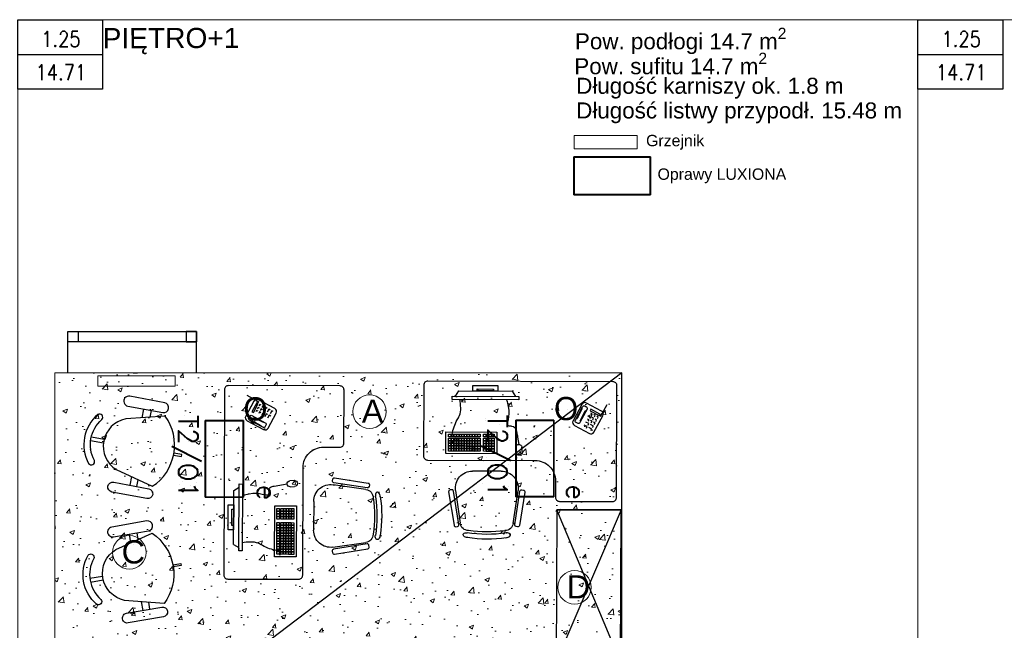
# Model space of a CAD drawing. Header units: millimetres. Extents: x 69081 to 158617, y -37521 to -9534.
# Tile 12 of 256: x 74346 to 75111, y -15998 to -15525. Entities that reach past the tile are written whole.
import ezdxf
from ezdxf.enums import TextEntityAlignment as Align

# ---------------------------------------------------------------- set-up
doc = ezdxf.new("R2010")
doc.units = ezdxf.units.MM
for name, color, linetype in [('0_GRZEJNIK_PR', 210, 'Continuous'), ('0_GRZEJNIKI', 210, 'Continuous'), ('A-ARM', 8, 'Continuous'), ('A-MEB', 8, 'Continuous'), ('A-SCI', 7, 'Continuous'), ('ADMINISTRACJA RYSUNKI', 7, 'Continuous'), ('BA_MEBLE', 8, 'Continuous'), ('BA_okn', 7, 'Continuous'), ('E_Legenda', 3, 'Continuous'), ('E_OPRAWY_LUXIONA', 3, 'Continuous'), ('E_Oświetlenie - Numer obwodu', 1, 'Continuous'), ('E_Oświetlenie - Opis', 4, 'Continuous'), ('F-BIL', 1, 'Continuous'), ('F-BIL-OP', 3, 'Continuous'), ('F-BIL-TA', 1, 'Continuous'), ('JS_SUFIT PODWIESZONY', 40, 'Continuous')]:
    doc.layers.add(name, color=color, linetype=linetype)
for name, color, linetype, lineweight in [('AIKA NUMERACJA ŚCIAN', 30, 'Continuous', 5), ('AIKA PODŁOGI OPIS', 50, 'Continuous', 20), ('NUMERACJA MIESZKAŃ', 12, 'Continuous', 0)]:
    doc.layers.add(name, color=color, linetype=linetype, lineweight=lineweight)
doc.styles.add('Annotative', font='arial.ttf')
doc.styles.add('ARIAL 1.0', font='arial.ttf')
doc.styles.add('SIMPLEX', font='simplex', dxfattribs={"width": 0.85})
doc.styles.get("Standard").update_dxf_attribs({"font": 'arial.ttf'})
doc.styles.add('TableTextStyle', font='txt')

# ---------------------------------------------------------------- blocks, each defined once
blk = doc.blocks.new('biurko małe')
at = {"layer": 'BA_MEBLE'}
for p, q in [((30481.42, -30567.94), (30481.43, -30568)), ((30511.01, -30571.62), (30511.42, -30571.63)), ((30471.83, -30604.59), (30475.39, -30579.11)), ((30516.61, -30578.99), (30520.32, -30604.45)), ((30507.3, -30619.55), (30484.94, -30619.62)), ((30503.93, -30632.98), (30464.24, -30633.1)), ((30464.24, -30633.1), (30464.29, -30649.99)), ((30466.26, -30634.97), (30466.27, -30637.02)), ((30468.31, -30634.97), (30466.26, -30634.97)), ((30470.36, -30634.96), (30468.31, -30634.97)), ((30468.31, -30637.02), (30468.31, -30634.97)), ((30468.31, -30634.97), (30468.31, -30637.02)), ((30470.36, -30634.96), (30470.36, -30637.01)), ((30472.4, -30634.96), (30470.36, -30634.96)), ((30470.36, -30637.01), (30470.36, -30634.96)), ((30474.45, -30634.95), (30472.4, -30634.96)), ((30472.4, -30634.96), (30472.41, -30637.01)), ((30472.41, -30637.01), (30472.4, -30634.96)), ((30474.45, -30634.95), (30474.46, -30637)), ((30476.5, -30634.95), (30474.45, -30634.95)), ((30474.46, -30637), (30474.45, -30634.95)), ((30478.55, -30634.94), (30476.5, -30634.95)), ((30476.51, -30636.99), (30476.5, -30634.95)), ((30476.5, -30634.95), (30476.51, -30636.99)), ((30480.6, -30634.93), (30478.55, -30634.94)), ((30478.55, -30634.94), (30478.56, -30636.99)), ((30478.56, -30636.99), (30478.55, -30634.94)), ((30480.6, -30636.98), (30480.6, -30634.93)), ((30480.6, -30634.93), (30480.6, -30636.98)), ((30482.65, -30634.93), (30480.6, -30634.93)), ((30484.69, -30634.92), (30482.65, -30634.93)), ((30482.65, -30634.93), (30482.65, -30636.98)), ((30482.65, -30636.98), (30482.65, -30634.93)), ((30484.69, -30634.92), (30484.7, -30636.97)), ((30486.74, -30634.92), (30484.69, -30634.92)), ((30484.7, -30636.97), (30484.69, -30634.92)), ((30488.79, -30634.91), (30486.74, -30634.92)), ((30486.74, -30634.92), (30486.75, -30636.96)), ((30486.75, -30636.96), (30486.74, -30634.92)), ((30490.84, -30634.9), (30488.79, -30634.91)), ((30488.8, -30636.96), (30488.79, -30634.91)), ((30488.79, -30634.91), (30488.8, -30636.96)), ((30490.85, -30636.95), (30490.84, -30634.9)), ((30495.57, -30634.89), (30493.52, -30634.9)), ((30493.52, -30634.9), (30493.52, -30636.94)), ((30497.61, -30634.88), (30495.57, -30634.89)), ((30495.57, -30634.89), (30495.57, -30636.94)), ((30495.57, -30636.94), (30495.57, -30634.89)), ((30497.61, -30634.88), (30497.62, -30636.93)), ((30499.66, -30634.88), (30497.61, -30634.88)), ((30497.62, -30636.93), (30497.61, -30634.88)), ((30501.71, -30634.87), (30499.66, -30634.88)), ((30499.67, -30636.93), (30499.66, -30634.88)), ((30499.66, -30634.88), (30499.67, -30636.93)), ((30501.72, -30636.92), (30501.71, -30634.87)), ((30503.98, -30649.87), (30503.93, -30632.98)), ((30518.69, -30637.78), (30518.91, -30634.41)), ((30523.55, -30634.72), (30523.32, -30638.09)), ((30466.27, -30637.02), (30468.31, -30637.02)), ((30468.31, -30637.02), (30466.27, -30637.02)), ((30466.27, -30637.02), (30466.27, -30639.07)), ((30468.32, -30639.07), (30466.27, -30639.07)), ((30466.27, -30639.07), (30466.28, -30641.12)), ((30466.27, -30639.07), (30468.32, -30639.07)), ((30466.28, -30641.12), (30468.33, -30641.11)), ((30468.33, -30641.11), (30466.28, -30641.12)), ((30466.28, -30641.12), (30466.28, -30643.17)), ((30466.28, -30643.17), (30468.33, -30643.16)), ((30468.33, -30643.16), (30466.28, -30643.17)), ((30466.28, -30643.17), (30466.29, -30645.22)), ((30468.31, -30637.02), (30470.36, -30637.01)), ((30470.36, -30637.01), (30468.31, -30637.02)), ((30468.31, -30637.02), (30468.32, -30639.07)), ((30468.32, -30639.07), (30468.31, -30637.02)), ((30470.37, -30639.06), (30468.32, -30639.07)), ((30468.32, -30639.07), (30470.37, -30639.06)), ((30468.32, -30639.07), (30468.33, -30641.11)), ((30468.33, -30641.11), (30468.32, -30639.07)), ((30468.33, -30641.11), (30470.37, -30641.11)), ((30470.37, -30641.11), (30468.33, -30641.11)), ((30468.33, -30641.11), (30468.33, -30643.16)), ((30468.33, -30643.16), (30468.33, -30641.11)), ((30468.33, -30643.16), (30470.38, -30643.16)), ((30468.34, -30645.21), (30468.33, -30643.16)), ((30470.38, -30643.16), (30468.33, -30643.16)), ((30468.33, -30643.16), (30468.34, -30645.21)), ((30470.36, -30637.01), (30472.41, -30637.01)), ((30470.37, -30639.06), (30470.36, -30637.01)), ((30472.41, -30637.01), (30470.36, -30637.01)), ((30470.36, -30637.01), (30470.37, -30639.06)), ((30472.42, -30639.05), (30470.37, -30639.06)), ((30470.37, -30639.06), (30472.42, -30639.05)), ((30470.37, -30641.11), (30470.37, -30639.06)), ((30470.37, -30639.06), (30470.37, -30641.11)), ((30470.37, -30641.11), (30472.42, -30641.1)), ((30472.42, -30641.1), (30470.37, -30641.11)), ((30470.38, -30643.16), (30470.37, -30641.11)), ((30470.37, -30641.11), (30470.38, -30643.16)), ((30470.38, -30643.16), (30472.43, -30643.15)), ((30472.43, -30643.15), (30470.38, -30643.16)), ((30470.39, -30645.2), (30470.38, -30643.16)), ((30470.38, -30643.16), (30470.39, -30645.2)), ((30472.41, -30637.01), (30474.46, -30637)), ((30474.46, -30637), (30472.41, -30637.01)), ((30472.42, -30639.05), (30472.41, -30637.01)), ((30472.41, -30637.01), (30472.42, -30639.05)), ((30472.42, -30641.1), (30472.42, -30639.05)), ((30474.46, -30639.05), (30472.42, -30639.05)), ((30472.42, -30639.05), (30472.42, -30641.1)), ((30472.42, -30639.05), (30474.46, -30639.05)), ((30472.42, -30641.1), (30474.47, -30641.1)), ((30472.43, -30643.15), (30472.42, -30641.1)), ((30474.47, -30641.1), (30472.42, -30641.1)), ((30472.42, -30641.1), (30472.43, -30643.15)), ((30472.43, -30643.15), (30474.48, -30643.14)), ((30474.48, -30643.14), (30472.43, -30643.15)), ((30472.43, -30645.2), (30472.43, -30643.15)), ((30472.43, -30643.15), (30472.43, -30645.2)), ((30474.46, -30637), (30476.51, -30636.99)), ((30476.51, -30636.99), (30474.46, -30637)), ((30474.46, -30639.05), (30474.46, -30637)), ((30474.46, -30637), (30474.46, -30639.05)), ((30474.46, -30639.05), (30476.51, -30639.04)), ((30476.51, -30639.04), (30474.46, -30639.05)), ((30474.47, -30641.1), (30474.46, -30639.05)), ((30474.46, -30639.05), (30474.47, -30641.1)), ((30476.52, -30641.09), (30474.47, -30641.1)), ((30474.47, -30641.1), (30476.52, -30641.09)), ((30474.48, -30643.14), (30474.47, -30641.1)), ((30474.47, -30641.1), (30474.48, -30643.14)), ((30474.48, -30643.14), (30476.52, -30643.14)), ((30474.48, -30645.19), (30474.48, -30643.14)), ((30476.52, -30643.14), (30474.48, -30643.14)), ((30474.48, -30643.14), (30474.48, -30645.19)), ((30476.51, -30636.99), (30478.56, -30636.99)), ((30478.56, -30636.99), (30476.51, -30636.99)), ((30476.51, -30636.99), (30476.51, -30639.04)), ((30476.51, -30639.04), (30476.51, -30636.99)), ((30478.56, -30639.04), (30476.51, -30639.04)), ((30476.51, -30639.04), (30476.52, -30641.09)), ((30476.51, -30639.04), (30478.56, -30639.04)), ((30476.52, -30641.09), (30476.51, -30639.04)), ((30476.52, -30641.09), (30478.57, -30641.08)), ((30478.57, -30641.08), (30476.52, -30641.09)), ((30476.52, -30641.09), (30476.52, -30643.14)), ((30476.52, -30643.14), (30476.52, -30641.09)), ((30476.52, -30643.14), (30478.57, -30643.13)), ((30478.57, -30643.13), (30476.52, -30643.14)), ((30476.53, -30645.19), (30476.52, -30643.14)), ((30476.52, -30643.14), (30476.53, -30645.19)), ((30478.56, -30636.99), (30480.6, -30636.98)), ((30480.6, -30636.98), (30478.56, -30636.99)), ((30478.56, -30639.04), (30478.56, -30636.99)), ((30478.56, -30636.99), (30478.56, -30639.04)), ((30480.61, -30639.03), (30478.56, -30639.04)), ((30478.56, -30639.04), (30480.61, -30639.03)), ((30478.57, -30641.08), (30478.56, -30639.04)), ((30478.56, -30639.04), (30478.57, -30641.08)), ((30478.57, -30641.08), (30480.62, -30641.08)), ((30478.57, -30643.13), (30478.57, -30641.08)), ((30480.62, -30641.08), (30478.57, -30641.08)), ((30478.57, -30641.08), (30478.57, -30643.13)), ((30478.57, -30643.13), (30480.62, -30643.13)), ((30478.58, -30645.18), (30478.57, -30643.13)), ((30480.62, -30643.13), (30478.57, -30643.13)), ((30478.57, -30643.13), (30478.58, -30645.18)), ((30480.6, -30636.98), (30482.65, -30636.98)), ((30482.65, -30636.98), (30480.6, -30636.98)), ((30480.6, -30636.98), (30480.61, -30639.03)), ((30480.61, -30639.03), (30480.6, -30636.98)), ((30482.66, -30639.02), (30480.61, -30639.03)), ((30480.61, -30639.03), (30482.66, -30639.02)), ((30480.61, -30639.03), (30480.62, -30641.08)), ((30480.62, -30641.08), (30480.61, -30639.03)), ((30480.62, -30641.08), (30482.66, -30641.07)), ((30482.66, -30641.07), (30480.62, -30641.08)), ((30480.62, -30641.08), (30480.62, -30643.13)), ((30480.62, -30643.13), (30480.62, -30641.08)), ((30480.62, -30643.13), (30482.67, -30643.12)), ((30482.67, -30643.12), (30480.62, -30643.13)), ((30480.63, -30645.18), (30480.62, -30643.13)), ((30480.62, -30643.13), (30480.63, -30645.18)), ((30482.65, -30636.98), (30484.7, -30636.97)), ((30484.7, -30636.97), (30482.65, -30636.98)), ((30482.66, -30639.02), (30482.65, -30636.98)), ((30482.65, -30636.98), (30482.66, -30639.02)), ((30482.66, -30641.07), (30482.66, -30639.02)), ((30484.71, -30639.02), (30482.66, -30639.02)), ((30482.66, -30639.02), (30482.66, -30641.07)), ((30482.66, -30639.02), (30484.71, -30639.02)), ((30482.66, -30641.07), (30484.71, -30641.07)), ((30482.67, -30643.12), (30482.66, -30641.07)), ((30484.71, -30641.07), (30482.66, -30641.07)), ((30482.66, -30641.07), (30482.67, -30643.12)), ((30482.67, -30643.12), (30484.72, -30643.12)), ((30482.68, -30645.17), (30482.67, -30643.12)), ((30484.72, -30643.12), (30482.67, -30643.12)), ((30482.67, -30643.12), (30482.68, -30645.17)), ((30484.7, -30636.97), (30486.75, -30636.96)), ((30486.75, -30636.96), (30484.7, -30636.97)), ((30484.71, -30639.02), (30484.7, -30636.97)), ((30484.7, -30636.97), (30484.71, -30639.02)), ((30486.76, -30639.01), (30484.71, -30639.02)), ((30484.71, -30639.02), (30486.76, -30639.01)), ((30484.71, -30641.07), (30484.71, -30639.02)), ((30484.71, -30639.02), (30484.71, -30641.07)), ((30484.71, -30641.07), (30486.76, -30641.06)), ((30486.76, -30641.06), (30484.71, -30641.07)), ((30484.72, -30643.12), (30484.71, -30641.07)), ((30484.71, -30641.07), (30484.72, -30643.12)), ((30484.72, -30643.12), (30486.77, -30643.11)), ((30486.77, -30643.11), (30484.72, -30643.12)), ((30484.72, -30645.16), (30484.72, -30643.12)), ((30484.72, -30643.12), (30484.72, -30645.16)), ((30486.76, -30639.01), (30486.75, -30636.96)), ((30486.75, -30636.96), (30488.8, -30636.96)), ((30488.8, -30636.96), (30486.75, -30636.96)), ((30486.75, -30636.96), (30486.76, -30639.01)), ((30486.76, -30641.06), (30486.76, -30639.01)), ((30486.76, -30639.01), (30488.8, -30639.01)), ((30488.8, -30639.01), (30486.76, -30639.01)), ((30486.76, -30639.01), (30486.76, -30641.06)), ((30486.77, -30643.11), (30486.76, -30641.06)), ((30488.81, -30641.06), (30486.76, -30641.06)), ((30486.76, -30641.06), (30486.77, -30643.11)), ((30486.76, -30641.06), (30488.81, -30641.06)), ((30486.77, -30643.11), (30488.82, -30643.1)), ((30488.82, -30643.1), (30486.77, -30643.11)), ((30486.77, -30645.16), (30486.77, -30643.11)), ((30486.77, -30643.11), (30486.77, -30645.16)), ((30488.8, -30636.96), (30490.85, -30636.95)), ((30490.85, -30636.95), (30488.8, -30636.96)), ((30488.8, -30636.96), (30488.8, -30639.01)), ((30488.8, -30639.01), (30488.8, -30636.96)), ((30490.85, -30639), (30488.8, -30639.01)), ((30488.8, -30639.01), (30490.85, -30639)), ((30488.8, -30639.01), (30488.81, -30641.06)), ((30488.81, -30641.06), (30488.8, -30639.01)), ((30488.81, -30641.06), (30490.86, -30641.05)), ((30490.86, -30641.05), (30488.81, -30641.06)), ((30488.81, -30641.06), (30488.82, -30643.1)), ((30488.82, -30643.1), (30488.81, -30641.06)), ((30488.82, -30643.1), (30490.86, -30643.1)), ((30488.82, -30645.15), (30488.82, -30643.1)), ((30490.86, -30643.1), (30488.82, -30643.1)), ((30488.82, -30643.1), (30488.82, -30645.15)), ((30490.85, -30639), (30490.85, -30636.95)), ((30490.86, -30641.05), (30490.85, -30639)), ((30490.86, -30643.1), (30490.86, -30641.05)), ((30490.87, -30645.15), (30490.86, -30643.1)), ((30493.52, -30636.94), (30495.57, -30636.94)), ((30495.57, -30636.94), (30493.52, -30636.94)), ((30493.52, -30636.94), (30493.53, -30638.99)), ((30495.58, -30638.99), (30493.53, -30638.99)), ((30493.53, -30638.99), (30493.54, -30641.04)), ((30493.53, -30638.99), (30495.58, -30638.99)), ((30493.54, -30641.04), (30495.58, -30641.04)), ((30495.58, -30641.04), (30493.54, -30641.04)), ((30493.54, -30641.04), (30493.54, -30643.09)), ((30493.54, -30643.09), (30495.59, -30643.08)), ((30495.59, -30643.08), (30493.54, -30643.09)), ((30493.54, -30643.09), (30493.55, -30645.14)), ((30495.57, -30636.94), (30497.62, -30636.93)), ((30497.62, -30636.93), (30495.57, -30636.94)), ((30495.58, -30638.99), (30495.57, -30636.94)), ((30495.57, -30636.94), (30495.58, -30638.99)), ((30497.63, -30638.98), (30495.58, -30638.99)), ((30495.58, -30638.99), (30497.63, -30638.98)), ((30495.58, -30641.04), (30495.58, -30638.99)), ((30495.58, -30638.99), (30495.58, -30641.04)), ((30495.58, -30641.04), (30497.63, -30641.03)), ((30497.63, -30641.03), (30495.58, -30641.04)), ((30495.59, -30643.08), (30495.58, -30641.04)), ((30495.58, -30641.04), (30495.59, -30643.08)), ((30495.59, -30643.08), (30497.64, -30643.08)), ((30495.6, -30645.13), (30495.59, -30643.08)), ((30497.64, -30643.08), (30495.59, -30643.08)), ((30495.59, -30643.08), (30495.6, -30645.13)), ((30497.63, -30638.98), (30497.62, -30636.93)), ((30497.62, -30636.93), (30499.67, -30636.93)), ((30499.67, -30636.93), (30497.62, -30636.93)), ((30497.62, -30636.93), (30497.63, -30638.98)), ((30497.63, -30641.03), (30497.63, -30638.98)), ((30497.63, -30638.98), (30499.67, -30638.98)), ((30499.67, -30638.98), (30497.63, -30638.98)), ((30497.63, -30638.98), (30497.63, -30641.03)), ((30499.68, -30641.02), (30497.63, -30641.03)), ((30497.63, -30641.03), (30499.68, -30641.02)), ((30497.64, -30643.08), (30497.63, -30641.03)), ((30497.63, -30641.03), (30497.64, -30643.08)), ((30497.64, -30643.08), (30499.69, -30643.07)), ((30499.69, -30643.07), (30497.64, -30643.08)), ((30497.64, -30645.13), (30497.64, -30643.08)), ((30497.64, -30643.08), (30497.64, -30645.13)), ((30499.67, -30636.93), (30501.72, -30636.92)), ((30501.72, -30636.92), (30499.67, -30636.93)), ((30499.67, -30636.93), (30499.67, -30638.98)), ((30499.67, -30638.98), (30499.67, -30636.93)), ((30501.72, -30638.97), (30499.67, -30638.98)), ((30499.67, -30638.98), (30501.72, -30638.97)), ((30499.67, -30638.98), (30499.68, -30641.02)), ((30499.68, -30641.02), (30499.67, -30638.98)), ((30499.68, -30641.02), (30501.73, -30641.02)), ((30501.73, -30641.02), (30499.68, -30641.02)), ((30499.68, -30641.02), (30499.69, -30643.07)), ((30499.69, -30643.07), (30499.68, -30641.02)), ((30499.69, -30643.07), (30501.73, -30643.07)), ((30499.69, -30645.12), (30499.69, -30643.07)), ((30501.73, -30643.07), (30499.69, -30643.07)), ((30499.69, -30643.07), (30499.69, -30645.12)), ((30501.72, -30638.97), (30501.72, -30636.92)), ((30501.73, -30641.02), (30501.72, -30638.97)), ((30501.73, -30643.07), (30501.73, -30641.02)), ((30501.74, -30645.11), (30501.73, -30643.07)), ((30519.19, -30650.38), (30520.85, -30640.25)), ((30464.29, -30649.99), (30503.98, -30649.87)), ((30466.29, -30645.22), (30468.34, -30645.21)), ((30468.34, -30646.25), (30466.29, -30646.26)), ((30466.29, -30646.26), (30466.3, -30648.31)), ((30466.3, -30648.31), (30468.35, -30648.3)), ((30468.34, -30645.21), (30470.39, -30645.2)), ((30470.39, -30646.25), (30468.34, -30646.25)), ((30468.34, -30646.25), (30468.35, -30648.3)), ((30468.35, -30648.3), (30468.34, -30646.25)), ((30468.35, -30648.3), (30470.39, -30648.3)), ((30470.39, -30645.2), (30472.43, -30645.2)), ((30472.44, -30646.24), (30470.39, -30646.25)), ((30470.39, -30648.3), (30470.39, -30646.25)), ((30470.39, -30646.25), (30470.39, -30648.3)), ((30470.39, -30648.3), (30472.44, -30648.29)), ((30472.43, -30645.2), (30474.48, -30645.19)), ((30472.44, -30648.29), (30472.44, -30646.24)), ((30474.49, -30646.24), (30472.44, -30646.24)), ((30472.44, -30646.24), (30472.44, -30648.29)), ((30472.44, -30648.29), (30474.49, -30648.28)), ((30474.48, -30645.19), (30476.53, -30645.19)), ((30476.53, -30646.23), (30474.49, -30646.24)), ((30474.49, -30648.28), (30474.49, -30646.24)), ((30474.49, -30646.24), (30474.49, -30648.28)), ((30474.49, -30648.28), (30476.54, -30648.28)), ((30476.53, -30645.19), (30478.58, -30645.18)), ((30478.58, -30646.22), (30476.53, -30646.23)), ((30476.53, -30646.23), (30476.54, -30648.28)), ((30476.54, -30648.28), (30476.53, -30646.23)), ((30476.54, -30648.28), (30478.59, -30648.27)), ((30478.58, -30645.18), (30480.63, -30645.18)), ((30478.59, -30648.27), (30478.58, -30646.22)), ((30480.63, -30646.22), (30478.58, -30646.22)), ((30478.58, -30646.22), (30478.59, -30648.27)), ((30478.59, -30648.27), (30480.64, -30648.27)), ((30480.63, -30645.18), (30482.68, -30645.17)), ((30482.68, -30646.21), (30480.63, -30646.22)), ((30480.63, -30646.22), (30480.64, -30648.27)), ((30480.64, -30648.27), (30480.63, -30646.22)), ((30480.64, -30648.27), (30482.68, -30648.26)), ((30482.68, -30645.17), (30484.72, -30645.16)), ((30482.68, -30648.26), (30482.68, -30646.21)), ((30484.73, -30646.21), (30482.68, -30646.21)), ((30482.68, -30646.21), (30482.68, -30648.26)), ((30482.68, -30648.26), (30484.73, -30648.26)), ((30484.72, -30645.16), (30486.77, -30645.16)), ((30486.78, -30646.2), (30484.73, -30646.21)), ((30484.73, -30648.26), (30484.73, -30646.21)), ((30484.73, -30646.21), (30484.73, -30648.26)), ((30484.73, -30648.26), (30486.78, -30648.25)), ((30486.77, -30645.16), (30488.82, -30645.15)), ((30488.82, -30646.19), (30486.78, -30646.2)), ((30486.78, -30648.25), (30486.78, -30646.2)), ((30486.78, -30646.2), (30486.78, -30648.25)), ((30486.78, -30648.25), (30488.83, -30648.24)), ((30488.82, -30645.15), (30490.87, -30645.15)), ((30490.87, -30646.19), (30488.82, -30646.19)), ((30488.82, -30646.19), (30488.83, -30648.24)), ((30488.83, -30648.24), (30488.82, -30646.19)), ((30488.83, -30648.24), (30490.88, -30648.24)), ((30490.88, -30648.24), (30490.87, -30646.19)), ((30493.55, -30645.14), (30495.6, -30645.13)), ((30495.6, -30646.18), (30493.55, -30646.18)), ((30493.55, -30646.18), (30493.56, -30648.23)), ((30493.56, -30648.23), (30495.6, -30648.22)), ((30495.6, -30645.13), (30497.64, -30645.13)), ((30497.65, -30646.17), (30495.6, -30646.18)), ((30495.6, -30648.22), (30495.6, -30646.18)), ((30495.6, -30646.18), (30495.6, -30648.22)), ((30495.6, -30648.22), (30497.65, -30648.22)), ((30497.64, -30645.13), (30499.69, -30645.12)), ((30499.69, -30646.16), (30497.65, -30646.17)), ((30497.65, -30648.22), (30497.65, -30646.17)), ((30497.65, -30646.17), (30497.65, -30648.22)), ((30497.65, -30648.22), (30499.7, -30648.21)), ((30499.69, -30645.12), (30501.74, -30645.11)), ((30501.74, -30646.16), (30499.69, -30646.16)), ((30499.69, -30646.16), (30499.7, -30648.21)), ((30499.7, -30648.21), (30499.69, -30646.16)), ((30499.7, -30648.21), (30501.75, -30648.21)), ((30501.75, -30648.21), (30501.74, -30646.16)), ((30576.99, -30651.02), (30577.62, -30652.18)), ((30574.14, -30654.07), (30571.81, -30655.32)), ((30575.39, -30656.39), (30573.07, -30657.64)), ((30573.51, -30652.9), (30574.14, -30654.07)), ((30574.76, -30655.23), (30575.39, -30656.39)), ((30577.62, -30652.18), (30575.3, -30653.44)), ((30578.87, -30654.5), (30576.55, -30655.76)), ((30578.25, -30653.34), (30578.87, -30654.5)), ((30584.19, -30662.16), (30585.38, -30664.35)), ((30584.43, -30662), (30589.45, -30671.29)), ((30520.84, -30674.91), (30469.05, -30675.06)), ((30469.05, -30675.06), (30469.06, -30677.69)), ((30469.06, -30677.69), (30520.85, -30677.54)), ((30474.03, -30681.78), (30471.54, -30677.68)), ((30474.03, -30681.78), (30515.9, -30681.66)), ((30515.9, -30681.66), (30518.38, -30677.55)), ((30520.85, -30677.54), (30520.84, -30674.91))]:
    blk.add_line(p, q, dxfattribs=at)
for points in [[(30472.11, -30576.43), (30473.25, -30576.62, -0.414214), (30474.34, -30578.13), (30470.18, -30604.05, -0.414214), (30468.67, -30605.14), (30467.54, -30604.96, -0.414214), (30466.44, -30603.45), (30470.6, -30577.53, -0.414214)], [(30519.99, -30576.28), (30518.86, -30576.46, 0.414214), (30517.76, -30577.97), (30521.84, -30603.9, 0.414214), (30523.35, -30605), (30524.49, -30604.82, 0.414214), (30525.58, -30603.32), (30521.5, -30577.38, 0.414214)], [(30450.09, -30628.12), (30533.64, -30627.82, 0.414214), (30549.43, -30611.94), (30549.4, -30599.27, -0.414214), (30552.55, -30596.09), (30593.74, -30595.97, -0.414214), (30596.92, -30599.13), (30597.19, -30685.75, -0.414214), (30594.03, -30688.93), (30450.29, -30689.4, -0.414214), (30447.11, -30686.24), (30446.93, -30631.3, -0.414214)], [(30585.15, -30666.12), (30573.54, -30672.39, -0.414214), (30569.96, -30671.33), (30563.06, -30658.55, -0.414214), (30564.12, -30654.98), (30575.74, -30648.7, -0.414214), (30579.31, -30649.77), (30586.22, -30662.54, -0.414214)], [(30572.28, -30670.07), (30573.45, -30669.44, 0.414214), (30573.98, -30667.65), (30568.33, -30657.2, 0.414214), (30566.54, -30656.67), (30565.38, -30657.3, 0.414214), (30564.85, -30659.09), (30570.5, -30669.54, 0.414214)]]:
    blk.add_lwpolyline(points, format="xyb", close=True, dxfattribs=at)
for points in [[(30574.86, -30658.18), (30575.49, -30659.34), (30574.32, -30659.97)], [(30577.18, -30656.92), (30577.81, -30658.08), (30576.65, -30658.71)], [(30578.44, -30659.24), (30579.06, -30660.4), (30577.9, -30661.03)], [(30579.5, -30655.67), (30580.13, -30656.83), (30578.97, -30657.45)], [(30580.76, -30657.99), (30581.39, -30659.15), (30580.22, -30659.78)], [(30576.11, -30660.5), (30576.74, -30661.66), (30575.58, -30662.29)], [(30577.37, -30662.82), (30578, -30663.98), (30576.84, -30664.61)], [(30579.69, -30661.57), (30580.32, -30662.73), (30579.16, -30663.35)], [(30582.01, -30660.31), (30582.64, -30661.47), (30581.48, -30662.1)]]:
    blk.add_lwpolyline(points, dxfattribs=at)
for points in [[(30583.9, -30663.79), (30576.93, -30667.56), (30576.3, -30666.4), (30583.27, -30662.63)], [(30485.2, -30681.75), (30485.21, -30686.07), (30504.75, -30686.01), (30504.73, -30681.7)], [(30488.59, -30681.74), (30488.6, -30683.26), (30501.35, -30683.23), (30501.34, -30681.71)]]:
    blk.add_lwpolyline(points, close=True, dxfattribs=at)
for centre, radius, start, end in [((30496.41, -30662.41), 95.66, 81.12098, 99.2928), ((30481.93, -30580.03), 6.6, 90.16413, 172.03403), ((30496.11, -30666.11), 95.66, 81.03772, 99.20954), ((30496.26, -30668), 95.66, 81.70213, 98.62577), ((30510.08, -30579.95), 6.6, 8.29424, 90.16413), ((30484.9, -30606.42), 13.2, 172.03403, 270.16413), ((30507.26, -30606.35), 13.2, 270.16413, 8.29424), ((30521.23, -30634.57), 2.32, 356.22679, 176.22679), ((30521.01, -30637.94), 2.32, 176.22679, 356.22679), ((30515.18, -30650.5), 4.01, 271.829, 1.829), ((30612.19, -30640.24), 47.23, 202.78468, 214.01069), ((30526.61, -30686.51), 47.23, 22.78468, 34.01069)]:
    blk.add_arc(centre, radius, start, end, dxfattribs=at)
blk.add_ellipse((30480.88, -30569.85), major_axis=(-3.17, -0.55), ratio=0.570527, start_param=4.50066, end_param=7.718968, dxfattribs=at)
at = {"layer": 'BA_MEBLE', "extrusion": (0, 0, -1)}
blk.add_ellipse((30511.29, -30569.76), major_axis=(3.17, -0.53), ratio=0.570527, start_param=4.50066, end_param=7.718968, dxfattribs=at)
at = {"layer": 'BA_MEBLE', "start_tangent": (0.113374, -0.993552), "end_tangent": (-0.130236, -0.991483)}
blk.add_spline([(30469.02, -30646.04), (30469.26, -30648.02), (30473.07, -30659.3), (30474.82, -30662.63), (30475.25, -30675.04)], degree=3, dxfattribs=at)
at = {"layer": 'BA_MEBLE'}
blk.add_open_spline([(30515.31, -30654.51), (30514.17, -30654.48), (30509.73, -30654.34), (30515.39, -30662.57), (30511.94, -30673.94), (30511.48, -30674.69), (30511.35, -30674.94)], degree=3, knots=[0, 0, 0, 0, 0.0282659, 0.1100913, 0.1263817, 0.1340295, 0.1340295, 0.1340295, 0.1340295], dxfattribs=at)
blk = doc.blocks.new('DYBY2002-B18x0201')
at = {"layer": 'A-MEB'}
for p, q in [((-1.51, 71.72), (-1.51, 61.6)), ((1.51, 71.72), (1.51, 61.6))]:
    blk.add_line(p, q, dxfattribs=at)
for points in [[(-16.07, 66.06, -0.355253), (16.07, 66.06, 0.881097), (19.29, 70.02, 0.355253), (-19.29, 70.02, 0.881097)], [(-27.66, 18.16, 0.427449), (27.66, 18.16), (20, 48.06, 0.679656), (-20, 48.06)], [(-30.07, 20.54, -1), (-37.77, 20.54), (-37.77, 48.21, -1), (-30.07, 48.21)], [(30.07, 20.54, 1), (37.77, 20.54), (37.77, 48.21, 1), (30.07, 48.21)]]:
    blk.add_lwpolyline(points, format="xyb", close=True, dxfattribs=at)
for points in [[(-23.21, 35.53), (-30.07, 35.53)], [(23.21, 35.53), (30.07, 35.53)], [(-30.07, 29.82), (-24.67, 29.82)], [(30.07, 29.82), (24.67, 29.82)], [(-0.82, 6.35), (-0.82, 0), (0.82, 0), (0.82, 6.35)]]:
    blk.add_lwpolyline(points, dxfattribs=at)
blk = doc.blocks.new('DYBY-BL5')
at = {"layer": 'F-BIL-TA', "color": 1}
blk.add_line((0, 45), (110, 45), dxfattribs=at)
blk.add_lwpolyline([(0, 0), (0, 90), (110, 90), (110, 0)], close=True, dxfattribs=at)
at = {"layer": 'F-BIL-OP', "style": 'SIMPLEX', "width": 0.85}
blk.add_attdef('NR', text='', height=20, dxfattribs=at).set_placement((56, 55), align=Align.CENTER)
at = {"layer": 'F-BIL-OP', "color": 2, "style": 'SIMPLEX', "width": 0.85, "flags": 1}
for tag, p in [('NAZWA', (119, 55)), ('POSADZKA', (119, 12)), ('GRUPA', (119, -27)), ('RODZAJ', (119, -72))]:
    blk.add_attdef(tag, p, '', height=19, dxfattribs=at)
at = {"layer": 'F-BIL-OP', "color": 2, "style": 'SIMPLEX', "width": 0.85}
blk.add_attdef('POW.', text='', height=20, dxfattribs=at).set_placement((56, 12), align=Align.CENTER)
at = {"layer": 'F-BIL-OP', "color": 2, "style": 'SIMPLEX', "width": 0.85, "flags": 1}
blk.add_attdef('POWH.', text='', height=20, dxfattribs=at).set_placement((56, -27), align=Align.CENTER)
blk = doc.blocks.new('opis lamp')
at = {"layer": 'E_Oświetlenie - Numer obwodu', "style": 'SIMPLEX'}
blk.add_attdef('OBWÓD', text='', height=15, dxfattribs=at).set_placement((-9.46, -1.18), align=Align.CENTER)
at = {"layer": 'E_Oświetlenie - Opis', "style": 'SIMPLEX'}
blk.add_attdef('OPIS1', (55.72, 42.77), '', height=15, dxfattribs=at)

msp = doc.modelspace()

# ---------------------------------------------------------------- hatches: boundary and pattern name
at = {"layer": 'AIKA PODŁOGI OPIS', "lineweight": 5}
h = msp.add_hatch(dxfattribs=at)
h.set_pattern_fill('AR-CONC', color=256, scale=0.2)
h.set_pattern_definition([(50, (1859.62, 1001.935), (36.436934, -3.187817), [3.81, -41.91]), (355, (1859.62, 1001.935), (-7.048684, 38.211369), [3.048, -33.528117]), (100.451445, (1862.655, 1001.67), (29.38825, 35.02355), [3.238002, -35.618049]), (46.1842, (1859.62, 1012.095), (54.215808, -8.408466), [5.715, -62.865]), (96.63556, (1864.137, 1011.395), (47.480827, 49.485225), [4.857005, -53.42712]), (351.18415, (1859.62, 1012.095), (47.480827, 49.485225), [4.571993, -50.291946]), (21, (1864.7, 1009.555), (30.322878, -20.45304), [3.81, -41.91]), (326, (1864.7, 1009.555), (12.360406, 36.837593), [3.048, -33.528]), (71.451445, (1867.225, 1007.85), (42.683284, 16.384554), [3.238002, -35.617988]), (37.5, (1859.619, 1001.935), (0.6177207, 16.9110078), [0, -33.1216, 0, -34.036, 0, -33.655]), (7.5, (1859.619, 1001.935), (13.3639325, 20.036115), [0, -19.4056, 0, -32.3596, 0, -12.827]), (327.5, (1848.29, 1001.935), (27.118119, -1.1457488), [0, -12.7, 0, -39.624, 0, -52.578]), (317.5, (1843.21, 1001.935), (29.625836, 5.085298), [0, -16.51, 0, -26.3144, 0, -37.338])])
h.paths.add_polyline_path([(74813.6379, -16132.4309), (74813.6379, -15798.4309), (74373.2079, -15798.4309), (74373.2079, -16132.4309)])

# ---------------------------------------------------------------- linework, layer by layer
at = {"layer": '0_GRZEJNIK_PR', "lineweight": 5, "elevation": -76.9476}
msp.add_lwpolyline([(74776.5798, -15614.302), (74776.5798, -15624.802), (74825.4876, -15624.802), (74825.4876, -15614.302)], close=True, dxfattribs=at)
at = {"layer": '0_GRZEJNIKI', "lineweight": 5}
msp.add_lwpolyline([(74406.4766, -15800.8309), (74466.4766, -15800.8309), (74466.4766, -15808.8309), (74406.4766, -15808.8309)], close=True, dxfattribs=at)
at = {"layer": 'A-ARM'}
msp.add_lwpolyline([(74812.5565, -16022.7831), (74813.1154, -15904.7768), (74763.1154, -15904.7768), (74762.5565, -16022.7831), (74812.5565, -16022.7831), (74763.1154, -15904.7768), (74813.1154, -15904.7768), (74762.5565, -16022.7831)], dxfattribs=at)
at = {"layer": 'A-SCI', "color": 4}
for p, q in [((74383.1379, -15798.4309), (74383.1379, -15766.4309)), ((74483.1379, -15798.4309), (74483.1379, -15766.4309))]:
    msp.add_line(p, q, dxfattribs=at)
at = {"layer": 'A-SCI', "color": 5}
msp.add_line((74813.6379, -16034.4309), (74813.6379, -15798.4309), dxfattribs=at)
at = {"layer": 'ADMINISTRACJA RYSUNKI', "color": 7, "lineweight": 5}
for points in [[(74344.2757, -15524.5385), (75043.5538, -15524.5385), (75043.5538, -16424.1134), (74344.2757, -16424.1134)], [(74813.6379, -16132.4309), (74373.2079, -16132.4309), (74373.2079, -15798.4309), (74813.6379, -15798.4309)], [(74813.6379, -16132.4309), (74373.2079, -16132.4309), (74373.2079, -15798.4309), (74813.6379, -15798.4309)]]:
    msp.add_lwpolyline(points, close=True, dxfattribs=at)
at = {"layer": 'ADMINISTRACJA RYSUNKI', "color": 1, "lineweight": 5}
msp.add_lwpolyline([(76310.216, -15524.5385), (75043.5538, -15524.5385), (75043.5538, -16424.1134), (76310.216, -16424.1134)], close=True, dxfattribs=at)
at = {"layer": 'AIKA NUMERACJA ŚCIAN', "color": 1, "transparency": 33554687}
for centre in [(74617.5756, -15828.6376), (74431.0553, -15937.8359), (74776.8066, -15964.9563)]:
    msp.add_circle(centre, 13.0238, dxfattribs=at)
at = {"layer": 'BA_okn'}
for points in [[(74383.1379, -15766.4309), (74483.1379, -15766.4309), (74483.1379, -15774.4309), (74383.1379, -15774.4309)], [(74383.1379, -15766.4309), (74391.1379, -15766.4309), (74391.1379, -15774.4309), (74383.1379, -15774.4309)], [(74483.1379, -15766.4309), (74475.1379, -15766.4309), (74475.1379, -15774.4309), (74483.1379, -15774.4309)]]:
    msp.add_lwpolyline(points, close=True, dxfattribs=at)
at = {"layer": 'E_OPRAWY_LUXIONA'}
for points in [[(74776.3159, -15660.4573, -1), (74776.3159, -15630.8557, -1)], [(74776.3159, -15630.8557, -1), (74776.3159, -15660.4573, -1)], [(74776.3159, -15630.8557, -1), (74835.9155, -15630.8557, -1)], [(74835.9155, -15630.8557, -1), (74776.3159, -15630.8557, -1)], [(74835.9155, -15630.8557, -1), (74776.3159, -15630.8557, -1)], [(74776.3159, -15630.8557, -1), (74776.3159, -15660.4573, -1)], [(74776.3159, -15660.4573, -1), (74776.3159, -15630.8557, -1)], [(74776.3159, -15630.8557, -1), (74835.9155, -15630.8557, -1)], [(74835.6655, -15631.1057, -1), (74776.5659, -15631.1057, -1)], [(74776.5659, -15631.1057, -1), (74776.5659, -15660.2073, -1)], [(74776.5659, -15631.1057, -1), (74835.6655, -15631.1057, -1)], [(74776.5659, -15660.2073, -1), (74776.5659, -15631.1057, -1)], [(74835.6655, -15660.2073, -1), (74835.6655, -15631.1057, -1)], [(74835.6655, -15631.1057, -1), (74835.6655, -15660.2073, -1)], [(74835.9155, -15630.8557, -1), (74835.9155, -15660.4573, -1)], [(74835.9155, -15660.4573, -1), (74835.9155, -15630.8557, -1)], [(74835.9155, -15660.4573, -1), (74835.9155, -15630.8557, -1)], [(74835.9155, -15630.8557, -1), (74835.9155, -15660.4573, -1)], [(74835.9155, -15660.4573, -1), (74776.3159, -15660.4573, -1)], [(74776.3159, -15660.4573, -1), (74835.9155, -15660.4573, -1)], [(74776.3159, -15660.4573, -1), (74835.9155, -15660.4573, -1)], [(74835.9155, -15660.4573, -1), (74776.3159, -15660.4573, -1)], [(74776.5659, -15660.2073, -1), (74835.6655, -15660.2073, -1)], [(74835.6655, -15660.2073, -1), (74776.5659, -15660.2073, -1)], [(74490.0052, -15895.0999, 105.6527), (74490.0052, -15835.5003, 105.6527)], [(74490.0052, -15835.5003, 105.6527), (74490.0052, -15895.0999, 105.6527)], [(74490.0052, -15835.5003, 105.6527), (74519.6067, -15835.5003, 105.6527)], [(74519.6067, -15835.5003, 105.6527), (74490.0052, -15835.5003, 105.6527)], [(74490.0052, -15835.5003, 105.6527), (74490.0052, -15895.0999, 105.6527)], [(74519.6067, -15835.5003, 105.6527), (74490.0052, -15835.5003, 105.6527)], [(74490.0052, -15895.0999, 105.6527), (74490.0052, -15835.5003, 105.6527)], [(74490.0052, -15835.5003, 105.6527), (74519.6067, -15835.5003, 105.6527)], [(74490.2552, -15835.7503, 105.6527), (74490.2552, -15894.8499, 105.6527)], [(74519.3567, -15835.7503, 105.6527), (74490.2552, -15835.7503, 105.6527)], [(74490.2552, -15894.8499, 105.6527), (74490.2552, -15835.7503, 105.6527)], [(74490.2552, -15835.7503, 105.6527), (74519.3567, -15835.7503, 105.6527)], [(74519.3567, -15894.8499, 105.6527), (74519.3567, -15835.7503, 105.6527)], [(74519.3567, -15835.7503, 105.6527), (74519.3567, -15894.8499, 105.6527)], [(74519.6067, -15835.5003, 105.6527), (74519.6067, -15895.0999, 105.6527)], [(74519.6067, -15895.0999, 105.6527), (74519.6067, -15835.5003, 105.6527)], [(74519.6067, -15895.0999, 105.6527), (74519.6067, -15835.5003, 105.6527)], [(74519.6067, -15835.5003, 105.6527), (74519.6067, -15895.0999, 105.6527)], [(74731.2441, -15894.826, 104.6527), (74731.2441, -15835.2264, 104.6527)], [(74731.2441, -15835.2264, 104.6527), (74731.2441, -15894.826, 104.6527)], [(74731.2441, -15835.2264, 104.6527), (74760.8457, -15835.2264, 104.6527)], [(74760.8457, -15835.2264, 104.6527), (74731.2441, -15835.2264, 104.6527)], [(74731.2441, -15835.2264, 104.6527), (74731.2441, -15894.826, 104.6527)], [(74760.8457, -15835.2264, 104.6527), (74731.2441, -15835.2264, 104.6527)], [(74731.2441, -15894.826, 104.6527), (74731.2441, -15835.2264, 104.6527)], [(74731.2441, -15835.2264, 104.6527), (74760.8457, -15835.2264, 104.6527)], [(74731.4941, -15835.4764, 104.6527), (74731.4941, -15894.576, 104.6527)], [(74760.5957, -15835.4764, 104.6527), (74731.4941, -15835.4764, 104.6527)], [(74731.4941, -15894.576, 104.6527), (74731.4941, -15835.4764, 104.6527)], [(74731.4941, -15835.4764, 104.6527), (74760.5957, -15835.4764, 104.6527)], [(74760.5957, -15894.576, 104.6527), (74760.5957, -15835.4764, 104.6527)], [(74760.5957, -15835.4764, 104.6527), (74760.5957, -15894.576, 104.6527)], [(74760.8457, -15835.2264, 104.6527), (74760.8457, -15894.826, 104.6527)], [(74760.8457, -15894.826, 104.6527), (74760.8457, -15835.2264, 104.6527)], [(74760.8457, -15894.826, 104.6527), (74760.8457, -15835.2264, 104.6527)], [(74760.8457, -15835.2264, 104.6527), (74760.8457, -15894.826, 104.6527)], [(74519.6067, -15895.0999, 105.6527), (74490.0052, -15895.0999, 105.6527)], [(74490.0052, -15895.0999, 105.6527), (74519.6067, -15895.0999, 105.6527)], [(74490.0052, -15895.0999, 105.6527), (74519.6067, -15895.0999, 105.6527)], [(74519.6067, -15895.0999, 105.6527), (74490.0052, -15895.0999, 105.6527)], [(74490.2552, -15894.8499, 105.6527), (74519.3567, -15894.8499, 105.6527)], [(74519.3567, -15894.8499, 105.6527), (74490.2552, -15894.8499, 105.6527)], [(74760.8457, -15894.826, 104.6527), (74731.2441, -15894.826, 104.6527)], [(74731.2441, -15894.826, 104.6527), (74760.8457, -15894.826, 104.6527)], [(74731.2441, -15894.826, 104.6527), (74760.8457, -15894.826, 104.6527)], [(74760.8457, -15894.826, 104.6527), (74731.2441, -15894.826, 104.6527)], [(74731.4941, -15894.576, 104.6527), (74760.5957, -15894.576, 104.6527)], [(74760.5957, -15894.576, 104.6527), (74731.4941, -15894.576, 104.6527)]]:
    msp.add_polyline3d(points, dxfattribs=at)
at = {"layer": 'JS_SUFIT PODWIESZONY'}
msp.add_line((74813.6379, -15798.4309), (74373.4216, -16132.3643), dxfattribs=at)

# ---------------------------------------------------------------- block references
at = {"layer": 'A-MEB', "xscale": -1}
for name, p, rotation in [('biurko małe', (44212.5808, -46494.3136), 180), ('biurko małe', (105193.7638, -46405.607), 270), ('DYBY2002-B18x0201', (74471.2375, -15947.1406), 99.82921600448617)]:
    msp.add_blockref(name, p, dxfattribs=dict(at, rotation=rotation))
at = {"layer": 'A-MEB', "rotation": 79.4637383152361}
msp.add_blockref('DYBY2002-B18x0201', (74471.7585, -15862.6922), dxfattribs=at)
at = {"layer": 'E_OPRAWY_LUXIONA'}
ref = msp.add_blockref('opis lamp', (74497.0977, -15841.1665, 106.6527), dxfattribs=dict(at, rotation=270.0000000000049))
ref.add_attrib('OBWÓD', 'T2/O1', dxfattribs={"layer": 'E_Oświetlenie - Numer obwodu', "height": 15, "rotation": 270, "style": 'SIMPLEX'}).set_placement((74469.1297, -15863.3227, 106.6527), align=Align.CENTER)
ref.add_attrib('OPIS1', 'e', (74530.2864, -15885.5463, 106.6527), dxfattribs={"layer": 'E_Oświetlenie - Opis', "height": 15, "rotation": 270, "style": 'SIMPLEX'})
ref = msp.add_blockref('opis lamp', (74737.3178, -15840.8926, 105.6527), dxfattribs=dict(at, rotation=270.0000000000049))
ref.add_attrib('OBWÓD', 'T2/O1', dxfattribs={"layer": 'E_Oświetlenie - Numer obwodu', "height": 15, "rotation": 270, "style": 'SIMPLEX'}).set_placement((74709.3498, -15863.0488, 105.6527), align=Align.CENTER)
ref.add_attrib('OPIS1', 'e', (74770.5064, -15885.2724, 105.6527), dxfattribs={"layer": 'E_Oświetlenie - Opis', "height": 15, "rotation": 270, "style": 'SIMPLEX'})
at = {"layer": 'F-BIL', "xscale": 0.6, "yscale": 0.6, "zscale": 0.6}
for p in [(74344.2757, -15578.5385), (75043.5538, -15578.5385)]:
    msp.add_blockref('DYBY-BL5', p, dxfattribs=at).add_auto_attribs({'NR': '1.25', 'POW.': '14.71'})

# ---------------------------------------------------------------- texts
at = {"layer": 'ADMINISTRACJA RYSUNKI', "color": 7, "lineweight": 5, "char_height": 12.44129, "attachment_point": 1}
for s, insert in [('\\A1;Pow. podłogi 14.7 m{\\H0.7x;\\S2^ ;}', (74777.1268, -15530.8051)), ('\\A1;Pow. sufitu 14.7 m{\\H0.7x;\\S2^ ;}', (74776.6263, -15550.1654)), ('\\A1;Długość karniszy ok. 1.8 m', (74778.0977, -15569.5786)), ('\\A1;Długość listwy przypodł. 15.48 m', (74778.0977, -15588.7117))]:
    msp.add_mtext_dynamic_manual_height_columns(s, width=358.759768, gutter_width=8.4365, heights=[0], dxfattribs=dict(at, insert=insert))
at = {"layer": 'AIKA NUMERACJA ŚCIAN', "color": 1, "transparency": 33554687, "style": 'Annotative'}
for s, p in [('A', (74611.537, -15837.245)), ('C', (74425.0167, -15946.4433)), ('D', (74770.768, -15973.5637))]:
    msp.add_text(s, height=18, dxfattribs=at).set_placement(p)
at = {"layer": 'E_Legenda', "style": 'ARIAL 1.0'}
for s, height, p in [('Grzejnik', 8.8232, (74832.3514, -15622.7024)), ('Oprawy LUXIONA', 8.823195, (74841.2723, -15648.7531))]:
    msp.add_text(s, height=height, dxfattribs=at).set_placement(p)
at = {"layer": 'E_OPRAWY_LUXIONA', "style": 'TableTextStyle'}
for p in [(74519.604, -15835.4998, 105.6527), (74760.8429, -15835.2259, 104.6527)]:
    msp.add_text('O', height=18, dxfattribs=at).set_placement(p)
at = {"layer": 'NUMERACJA MIESZKAŃ', "color": 1, "lineweight": 18, "insert": (74410.2376, -15531.0275), "char_height": 15.64478, "attachment_point": 1, "rotation": 0.1061949}
msp.add_mtext('PIĘTRO+1', dxfattribs=at)

doc.saveas('drawing.dxf')
